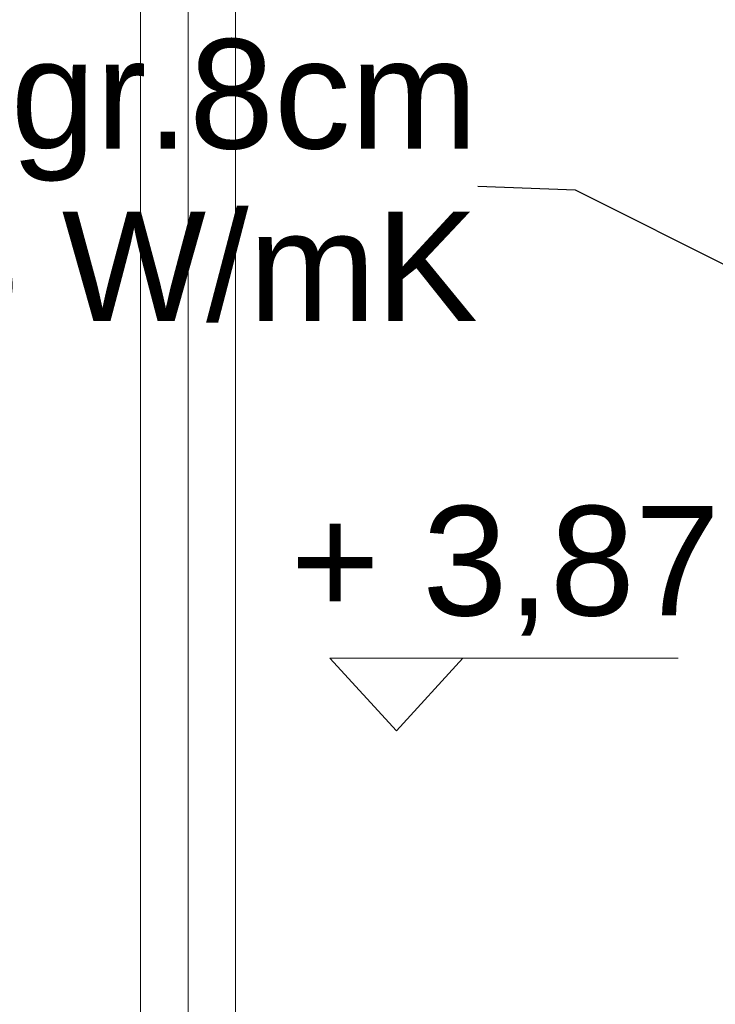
# Model space of a CAD drawing. Header units: millimetres. Extents: x -573548 to 674770, y -184010 to -47794.
# Tile 19 of 181: x 86023 to 86976, y -146787 to -145438. Entities that reach past the tile are written whole.
import ezdxf

# ---------------------------------------------------------------- set-up
doc = ezdxf.new("R2010")
doc.units = ezdxf.units.MM
for name, color, linetype, lineweight in [('A.05 RZUT 1 PIĘTRA_is$0$Koty_Nr_pióra__1', 8, 'Continuous', 9), ('A.05 RZUT 1 PIĘTRA_is$0$Koty_Nr_pióra__61', 8, 'Continuous', 9), ('A.05 RZUT 1 PIĘTRA_is$0$Nowe_00 ZMIANY_Nr_pióra__59', 8, 'Continuous', 9), ('A.05 RZUT 1 PIĘTRA_is$0$OSIE_Nr_pióra__1', 8, 'Continuous', 9), ('A.05 RZUT 1 PIĘTRA_is$0$wiezba_Nr_pióra__2', 8, 'Continuous', 9)]:
    doc.layers.add(name, color=color, linetype=linetype, lineweight=lineweight)
doc.styles.add('A.05 RZUT 1 PIĘTRA_is$0$STYL_AUTOMATYCZNY_1', font='arial.ttf')
doc.styles.add('A.05 RZUT 1 PIĘTRA_is$0$STYL_AUTOMATYCZNY_2', font='arial.ttf')
doc.dimstyles.new('A.05 RZUT 1 PIĘTRA_is$0$STYL_AUTOMATYCZNY__7', dxfattribs={"dimtxt": 0.18, "dimasz": 91.2, "dimexe": 0.18, "dimexo": 0.0625, "dimgap": 0, "dimtad": 0, "dimtih": 1, "dimtoh": 1, "dimdec": 4, "dimzin": 0, "dimdsep": 46, "dimcen": 0.09, "dimadec": 0, "dimazin": 0, "dimtfac": 1, "dimtdec": 4, "dimtmove": 0, "dimatfit": 3, "dimldrblk": 'A.05 RZUT 1 PIĘTRA_is$0$ARROWHEAD_11', "dimfxl": 1, "dimtolj": 1, "dimtzin": 0, "dimarcsym": 0})

# ---------------------------------------------------------------- blocks, each defined once
blk = doc.blocks.new('A.05 RZUT 1 PIĘTRA_is$0$ARROWHEAD_11')
at = {"color": 0, "linetype": 'Continuous', "lineweight": 0}
blk.add_line((0, 0), (-1, 0), dxfattribs=at)
at = {"color": 0, "linetype": 'Continuous', "lineweight": 0, "const_width": 0.25, "flags": 128}
blk.add_lwpolyline([(-0.125, 0, 1), (0.125, 0, 1)], format="xyb", close=True, dxfattribs=at)
blk = doc.blocks.new('A.05 RZUT 1 PIĘTRA_is')
at = {"layer": 'A.05 RZUT 1 PIĘTRA_is$0$Koty_Nr_pióra__1'}
blk.add_lwpolyline([(87209.6, -96313), (86732.3, -96313), (86823.5, -96412.6), (86914.7, -96313)], dxfattribs=at)
at = {"layer": 'A.05 RZUT 1 PIĘTRA_is$0$OSIE_Nr_pióra__1'}
blk.add_line((86537.9, -93662.9), (86537.9, -97433.6), dxfattribs=at)
at = {"layer": 'A.05 RZUT 1 PIĘTRA_is$0$wiezba_Nr_pióra__2'}
for p, q in [((86472.9, -97433.6), (86472.9, -93662.9)), ((86602.9, -97433.6), (86602.9, -93662.9))]:
    blk.add_line(p, q, dxfattribs=at)
at = {"layer": 'A.05 RZUT 1 PIĘTRA_is$0$Koty_Nr_pióra__61', "insert": (86972.7, -96193.4), "char_height": 150, "attachment_point": 5, "style": 'A.05 RZUT 1 PIĘTRA_is$0$STYL_AUTOMATYCZNY_1'}
blk.add_mtext('\\A1;{\\pqc;\\fArial|b0|i0|c238|p0;\\W1.000000;+ 3,87}', dxfattribs=at)
at = {"layer": 'A.05 RZUT 1 PIĘTRA_is$0$Nowe_00 ZMIANY_Nr_pióra__59', "insert": (86935.2, -95671.7), "char_height": 150, "attachment_point": 6, "line_spacing_factor": 0.94519, "style": 'A.05 RZUT 1 PIĘTRA_is$0$STYL_AUTOMATYCZNY_2'}
blk.add_mtext('\\A1;{\\pqr;\\fArial|b0|i0|c238|p0;\\W1.000000;wełna mineralna gr.8cm\\P\\pqr;\\fArial|b0|i0|c238|p0;\\H0.999954x;\\W1.000000;λ\\fHelvetica|b0|i0|c0|p0;\\H1.000083x;\\W1.000000;= 0,036 W/mK}', dxfattribs=at)
at = {"layer": 'A.05 RZUT 1 PIĘTRA_is$0$Nowe_00 ZMIANY_Nr_pióra__59', "annotation_type": 0, "has_hookline": 1, "hookline_direction": 1, "text_width": 2210.4}
blk.add_leader([(87467.3, -95871.6), (87069.2, -95671.7), (86935.2, -95666.6)], dimstyle='A.05 RZUT 1 PIĘTRA_is$0$STYL_AUTOMATYCZNY__7', dxfattribs=at)

msp = doc.modelspace()

# ---------------------------------------------------------------- block references
at = {"color": 150}
msp.add_blockref('A.05 RZUT 1 PIĘTRA_is', (-284.351, -50000), dxfattribs=at)

doc.saveas('drawing.dxf')
